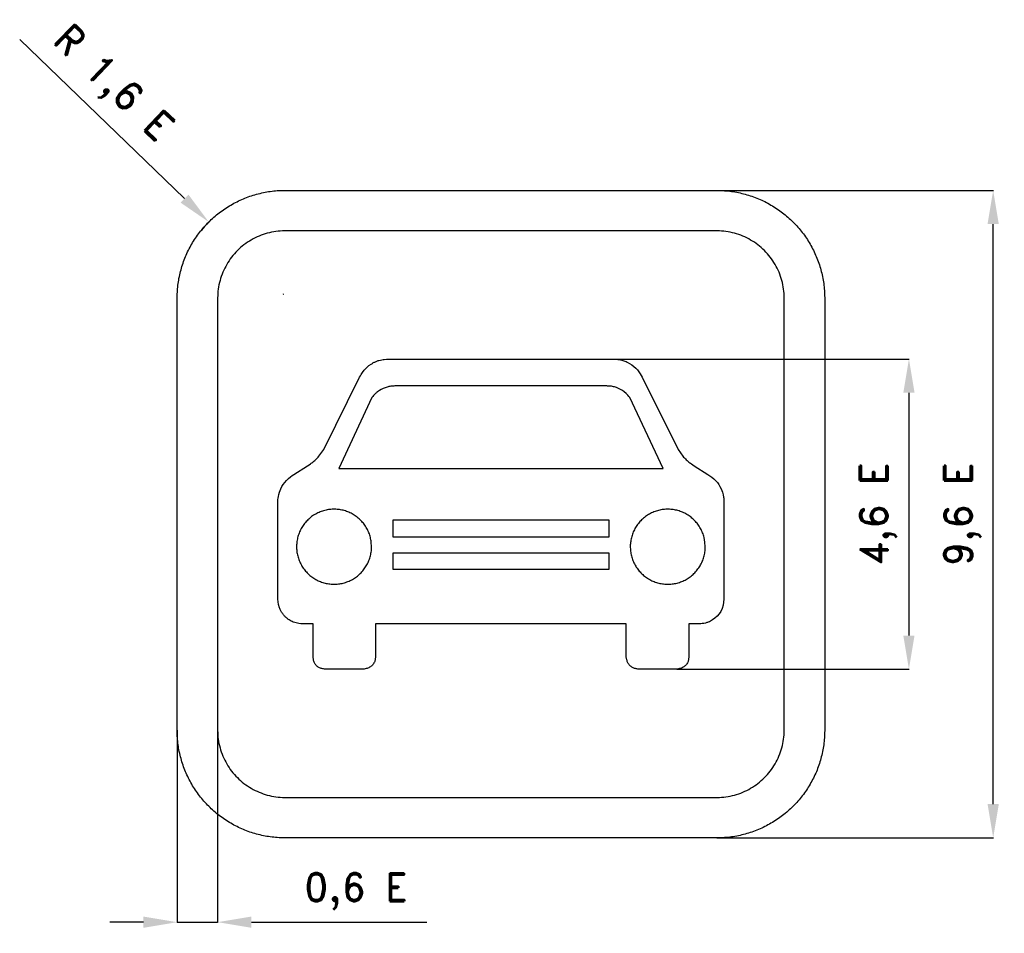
# Model space of a CAD drawing. Header units: millimetres. Extents: x 369 to 1245, y -1374 to -561.
import ezdxf

# ---------------------------------------------------------------- set-up
doc = ezdxf.new("R2010")
doc.units = ezdxf.units.MM
doc.header["$LTSCALE"] = 5
doc.layers.add('Kóty', color=2, linetype='Continuous')
doc.layers.add('Značka', color=7, linetype='Continuous')
doc.styles.get("Standard").update_dxf_attribs({"font": 'romand.shx', "height": 25})
doc.dimstyles.get("Standard").update_dxf_attribs({"dimtxt": 25, "dimasz": 30, "dimexe": 0.18, "dimexo": 0.0625, "dimgap": 12.5, "dimtad": 1, "dimdec": 0, "dimzin": 0, "dimdsep": 46, "dimtxsty": 'Standard', "dimcen": 0.09, "dimadec": 0, "dimazin": 0, "dimtfac": 1, "dimtdec": 0, "dimtofl": 0, "dimtmove": 0, "dimatfit": 3, "dimfxl": 1, "dimtolj": 1, "dimtzin": 0, "dimarcsym": 0})

# ---------------------------------------------------------------- blocks, each defined once
blk = doc.blocks.new('*D1')
at = {"layer": 'Defpoints', "color": 0, "transparency": 16777216}
for p in [(537.04, -740.86), (603.44, -804.96)]:
    blk.add_point(p, dxfattribs=at)
at = {"layer": 'Kóty', "color": 0, "lineweight": -2, "transparency": 16777216}
for p, q in [((368.82, -578.48), (515.46, -720.03)), ((603.35, -804.96), (603.53, -804.96)), ((603.44, -805.05), (603.44, -804.87))]:
    blk.add_line(p, q, dxfattribs=at)
blk.add_arc((603.44, -804.96), 92.29, 135.89889, 142.40002, dxfattribs=at)
at = {"layer": 'Kóty', "color": 0, "transparency": 16777216}
blk.add_solid([(518.93, -716.43), (511.98, -723.63), (537.04, -740.86)], dxfattribs=at)
at = {"layer": 'Kóty', "color": 0, "transparency": 16777216, "insert": (450.36, -619.14), "char_height": 25, "attachment_point": 5, "rotation": 316.01063}
blk.add_mtext('\\A1;R 1,6 E', dxfattribs=at)
blk = doc.blocks.new('*D2')
at = {"layer": 'Defpoints', "color": 0, "transparency": 16777216}
for p in [(508.92, -1192.74), (544.92, -1192.74), (544.92, -1363.74)]:
    blk.add_point(p, dxfattribs=at)
at = {"layer": 'Kóty', "color": 0, "lineweight": -2, "transparency": 16777216}
for p, q in [((508.92, -1192.81), (508.92, -1363.92)), ((544.92, -1192.81), (544.92, -1363.92)), ((478.92, -1363.74), (448.92, -1363.74)), ((574.92, -1363.74), (731.11, -1363.74))]:
    blk.add_line(p, q, dxfattribs=at)
at = {"layer": 'Kóty', "color": 0, "transparency": 16777216}
for points in [[(478.92, -1358.74), (478.92, -1368.74), (508.92, -1363.74)], [(574.92, -1358.74), (574.92, -1368.74), (544.92, -1363.74)]]:
    blk.add_solid(points, dxfattribs=at)
at = {"layer": 'Kóty', "color": 0, "transparency": 16777216, "insert": (668.02, -1336.36), "char_height": 25, "attachment_point": 5}
blk.add_mtext('\\A1;0,6 E', dxfattribs=at)
blk = doc.blocks.new('*D3')
at = {"layer": 'Defpoints', "color": 0, "transparency": 16777216}
for p in [(867.3, -862.74), (953.2, -1138.74), (1159.87, -1138.74)]:
    blk.add_point(p, dxfattribs=at)
at = {"layer": 'Kóty', "color": 0, "lineweight": -2, "transparency": 16777216}
for p, q in [((867.37, -862.74), (1160.05, -862.74)), ((1159.87, -892.74), (1159.87, -1108.74)), ((953.26, -1138.74), (1160.05, -1138.74))]:
    blk.add_line(p, q, dxfattribs=at)
at = {"layer": 'Kóty', "color": 0, "transparency": 16777216}
for points in [[(1154.87, -892.74), (1164.87, -892.74), (1159.87, -862.74)], [(1154.87, -1108.74), (1164.87, -1108.74), (1159.87, -1138.74)]]:
    blk.add_solid(points, dxfattribs=at)
at = {"layer": 'Kóty', "color": 0, "transparency": 16777216, "insert": (1132.48, -1000.74), "char_height": 25, "attachment_point": 5, "rotation": 90}
blk.add_mtext('\\A1;4,6 E', dxfattribs=at)
blk = doc.blocks.new('*D4')
at = {"layer": 'Defpoints', "color": 0, "transparency": 16777216}
for p in [(988.92, -712.74), (1234.82, -712.74), (988.92, -1288.74)]:
    blk.add_point(p, dxfattribs=at)
at = {"layer": 'Kóty', "color": 0, "lineweight": -2, "transparency": 16777216}
for p, q in [((988.98, -712.74), (1235, -712.74)), ((1234.82, -1258.74), (1234.82, -742.74)), ((988.98, -1288.74), (1235, -1288.74))]:
    blk.add_line(p, q, dxfattribs=at)
at = {"layer": 'Kóty', "color": 0, "transparency": 16777216}
for points in [[(1229.82, -742.74), (1239.82, -742.74), (1234.82, -712.74)], [(1229.82, -1258.74), (1239.82, -1258.74), (1234.82, -1288.74)]]:
    blk.add_solid(points, dxfattribs=at)
at = {"layer": 'Kóty', "color": 0, "transparency": 16777216, "insert": (1207.44, -1000.74), "char_height": 25, "attachment_point": 5, "rotation": 90}
blk.add_mtext('\\A1;9,6 E', dxfattribs=at)

msp = doc.modelspace()

# ---------------------------------------------------------------- linework, layer by layer
at = {"layer": 'Kóty'}
msp.add_lwpolyline([(508.92, -1363.74), (544.92, -1363.74)], dxfattribs=at)
at = {"layer": 'Značka', "color": 5}
for points in [[(604.92, -1288.74), (604.54, -1288.74), (604.17, -1288.74, -0.032173), (591.77, -1287.87, -0.035443), (579.59, -1285.34, -0.036272), (567.81, -1281.35, -0.034419), (556.7, -1275.75, -0.033732), (546.36, -1268.85, -0.034099), (537.04, -1260.62, -0.034208), (528.8, -1251.31, -0.034235), (521.91, -1240.96, -0.034051), (516.35, -1229.85, -0.033443), (512.32, -1218.07, -0.034119), (509.75, -1205.88, -0.036752), (508.92, -1193.49), (508.92, -1193.12), (508.92, -1192.74), (508.92, -808.74), (508.92, -808.36), (508.92, -807.99, -0.032182), (509.79, -795.59, -0.035466), (512.32, -783.41, -0.03626), (516.31, -771.63, -0.034432), (521.91, -760.52, -0.03371), (528.81, -750.18, -0.034065), (537.04, -740.86, -0.034221), (546.35, -732.62, -0.034235), (556.7, -725.73, -0.034047), (567.81, -720.17, -0.033402), (579.59, -716.14, -0.034121), (591.78, -713.57, -0.036743), (604.17, -712.74), (604.54, -712.74), (604.92, -712.74), (988.92, -712.74), (989.3, -712.74), (989.67, -712.74, -0.032173), (1002.07, -713.61, -0.035443), (1014.25, -716.14, -0.036272), (1026.03, -720.13, -0.034419), (1037.14, -725.73, -0.033732), (1047.48, -732.63, -0.034099), (1056.8, -740.86, -0.034208), (1065.04, -750.17, -0.034235), (1071.93, -760.52, -0.034051), (1077.49, -771.63, -0.033443), (1081.52, -783.41, -0.034119), (1084.09, -795.6, -0.036752), (1084.92, -807.99), (1084.92, -808.36), (1084.92, -808.74), (1084.92, -1192.74), (1084.92, -1193.12), (1084.92, -1193.49, -0.032182), (1084.05, -1205.89, -0.035466), (1081.52, -1218.07, -0.03626), (1077.53, -1229.85, -0.034432), (1071.93, -1240.96, -0.03371), (1065.03, -1251.3, -0.034065), (1056.8, -1260.62, -0.034221), (1047.49, -1268.86, -0.034235), (1037.14, -1275.75, -0.034047), (1026.03, -1281.31, -0.033402), (1014.25, -1285.34, -0.034121), (1002.06, -1287.91, -0.036743), (989.67, -1288.74), (989.3, -1288.74), (988.92, -1288.74), (604.92, -1288.74)], [(604.92, -1288.74), (604.54, -1288.74), (604.17, -1288.74, -0.032173), (591.77, -1287.87, -0.035443), (579.59, -1285.34, -0.036272), (567.81, -1281.35, -0.034419), (556.7, -1275.75, -0.033732), (546.36, -1268.85, -0.034099), (537.04, -1260.62, -0.034208), (528.8, -1251.31, -0.034235), (521.91, -1240.96, -0.034051), (516.35, -1229.85, -0.033443), (512.32, -1218.07, -0.034119), (509.75, -1205.88, -0.036752), (508.92, -1193.49), (508.92, -1193.12), (508.92, -1192.74), (508.92, -808.74), (508.92, -808.36), (508.92, -807.99, -0.032182), (509.79, -795.59, -0.035466), (512.32, -783.41, -0.03626), (516.31, -771.63, -0.034432), (521.91, -760.52, -0.03371), (528.81, -750.18, -0.034065), (537.04, -740.86, -0.034221), (546.35, -732.62, -0.034235), (556.7, -725.73, -0.034047), (567.81, -720.17, -0.033402), (579.59, -716.14, -0.034121), (591.78, -713.57, -0.036743), (604.17, -712.74), (604.54, -712.74), (604.92, -712.74), (988.92, -712.74), (989.3, -712.74), (989.67, -712.74, -0.032173), (1002.07, -713.61, -0.035443), (1014.25, -716.14, -0.036272), (1026.03, -720.13, -0.034419), (1037.14, -725.73, -0.033732), (1047.48, -732.63, -0.034099), (1056.8, -740.86, -0.034208), (1065.04, -750.17, -0.034235), (1071.93, -760.52, -0.034051), (1077.49, -771.63, -0.033443), (1081.52, -783.41, -0.034119), (1084.09, -795.6, -0.036752), (1084.92, -807.99), (1084.92, -808.36), (1084.92, -808.74), (1084.92, -1192.74), (1084.92, -1193.12), (1084.92, -1193.49, -0.032182), (1084.05, -1205.89, -0.035466), (1081.52, -1218.07, -0.03626), (1077.53, -1229.85, -0.034432), (1071.93, -1240.96, -0.03371), (1065.03, -1251.3, -0.034065), (1056.8, -1260.62, -0.034221), (1047.49, -1268.86, -0.034235), (1037.14, -1275.75, -0.034047), (1026.03, -1281.31, -0.033402), (1014.25, -1285.34, -0.034121), (1002.06, -1287.91, -0.036743), (989.67, -1288.74), (989.3, -1288.74), (988.92, -1288.74), (604.92, -1288.74)], [(604.92, -1252.74), (988.92, -1252.74), (989.16, -1252.74), (989.39, -1252.74, 0.032176), (997.14, -1252.2, 0.03546), (1004.75, -1250.61, 0.036261), (1012.12, -1248.12, 0.034411), (1019.06, -1244.62, 0.03372), (1025.52, -1240.31, 0.034086), (1031.35, -1235.17, 0.034181), (1036.5, -1229.34, 0.034228), (1040.8, -1222.88, 0.03402), (1044.28, -1215.93, 0.033371), (1046.79, -1208.57, 0.034142), (1048.4, -1200.96, 0.036779), (1048.92, -1193.21), (1048.92, -1192.98), (1048.92, -1192.74), (1048.92, -808.74), (1048.92, -808.5), (1048.92, -808.27, 0.032211), (1048.38, -800.52, 0.035398), (1046.79, -792.91, 0.036257), (1044.3, -785.54, 0.034417), (1040.8, -778.6, 0.033707), (1036.49, -772.14, 0.034076), (1031.35, -766.31, 0.034203), (1025.52, -761.16, 0.034241), (1019.06, -756.86, 0.03402), (1012.11, -753.38, 0.03342), (1004.75, -750.87, 0.034121), (997.14, -749.26, 0.03675), (989.39, -748.74), (989.16, -748.74), (988.92, -748.74), (604.92, -748.74), (604.68, -748.74), (604.45, -748.74, 0.032176), (596.7, -749.28, 0.03546), (589.09, -750.87, 0.036261), (581.72, -753.36, 0.034411), (574.78, -756.86, 0.03372), (568.32, -761.17, 0.034086), (562.49, -766.31, 0.034181), (557.34, -772.14, 0.034228), (553.04, -778.6, 0.03402), (549.56, -785.55, 0.033371), (547.05, -792.91, 0.034142), (545.44, -800.52, 0.036779), (544.92, -808.27), (544.92, -808.5), (544.92, -808.74), (544.92, -1192.74), (544.92, -1192.98), (544.92, -1193.21, 0.032211), (545.46, -1200.96, 0.035398), (547.05, -1208.57, 0.036257), (549.54, -1215.94, 0.034417), (553.04, -1222.88, 0.033707), (557.35, -1229.34, 0.034076), (562.49, -1235.17, 0.034203), (568.32, -1240.32, 0.034241), (574.78, -1244.62, 0.03402), (581.73, -1248.1, 0.03342), (589.09, -1250.61, 0.034121), (596.7, -1252.22, 0.03675), (604.45, -1252.74), (604.68, -1252.74), (604.92, -1252.74)], [(898.75, -862.74), (901.06, -863.08, -0.013031), (903.37, -863.5, -0.017253), (905.34, -863.98, -0.021839), (907.26, -864.62, -0.025118), (909.35, -865.53), (911.35, -866.62), (913.35, -867.92), (915.24, -869.37), (916.84, -870.79), (918.31, -872.34), (919.67, -874.06), (920.89, -875.88), (921.76, -877.35), (922.59, -878.83), (954.58, -943.12), (958.79, -949.29), (959.48, -950.03), (960.19, -950.76), (961, -951.58), (961.84, -952.37), (962.63, -953.07), (963.44, -953.76), (964.22, -954.39), (965.01, -955.01), (965.69, -955.51), (966.38, -956), (967.67, -956.85), (968.97, -957.67), (981, -965.45), (982.78, -966.62), (984.51, -967.85), (986.36, -969.37), (988.06, -971.04), (989.47, -972.71), (990.73, -974.49), (991.8, -976.26), (992.74, -978.09), (993.45, -979.69), (994.04, -981.33), (994.6, -983.45), (995, -985.61), (995.16, -986.6), (995.3, -987.58), (995.3, -1076.47), (994.98, -1079.12), (994.52, -1081.75), (993.68, -1084.59), (992.43, -1087.27), (990.96, -1089.53), (989.18, -1091.56), (987.31, -1093.29), (985.27, -1094.8), (983.4, -1095.93, -0.031366), (981.42, -1096.83, -0.037161), (978.77, -1097.64, -0.024658), (976.03, -1098.11), (974.77, -1098.27), (973.51, -1098.4), (964.08, -1098.4), (964.08, -1127.64), (963.85, -1129.72), (963.37, -1131.75, -0.079491), (961.93, -1134.45, -0.085263), (959.72, -1136.54, -0.082641), (956.63, -1137.97, -0.025868), (953.2, -1138.74), (919.35, -1138.74, -0.019363), (916.55, -1138.17, -0.059616), (913.92, -1137.19, -0.076912), (911.55, -1135.4, -0.081073), (909.84, -1132.98, -0.063561), (908.93, -1130.39), (908.46, -1127.64), (908.46, -1098.4), (685.38, -1098.4), (685.38, -1127.64), (685.11, -1129.69), (684.61, -1131.7, -0.079438), (683.11, -1134.46, -0.085934), (680.83, -1136.58, -0.078911), (677.82, -1137.97, -0.024879), (674.49, -1138.74), (640.64, -1138.74, -0.020578), (637.71, -1138.17, -0.063573), (634.97, -1137.13, -0.077224), (632.66, -1135.34, -0.081634), (631.02, -1132.94, -0.064527), (630.17, -1130.36), (629.76, -1127.64), (629.76, -1098.4), (620.33, -1098.4), (618.79, -1098.23), (617.26, -1098.04, -0.024106), (614.69, -1097.54, -0.036596), (612.22, -1096.75, -0.030826), (610.34, -1095.88), (608.57, -1094.8, -0.02815), (606.42, -1093.2, -0.029178), (604.47, -1091.37, -0.033994), (602.64, -1089.2, -0.039954), (601.14, -1086.8, -0.041776), (599.95, -1084.03), (599.19, -1081.1), (598.81, -1078.79), (598.55, -1076.47), (598.55, -987.58), (598.72, -986.38), (598.91, -985.18), (599.3, -983.15), (599.86, -981.16), (600.42, -979.61), (601.1, -978.09), (602.1, -976.16), (603.23, -974.31), (604.57, -972.45), (606.07, -970.72), (607.84, -969.04), (609.75, -967.54), (611.28, -966.47), (612.84, -965.45), (624.87, -957.67), (626.21, -956.83), (627.53, -955.95), (628.18, -955.49), (628.83, -955.01), (629.66, -954.36), (630.48, -953.69), (631.33, -952.97), (632.16, -952.23), (633, -951.41), (633.83, -950.58), (634.44, -949.94), (635.05, -949.29), (639.26, -943.12), (671.25, -878.83), (671.9, -877.67), (672.57, -876.51), (673.79, -874.59), (675.16, -872.78), (676.38, -871.42), (677.7, -870.16), (679.53, -868.63), (681.47, -867.25, -0.023386), (683.63, -865.96, -0.027218), (685.91, -864.89, -0.028251), (688.44, -864, -0.022771), (691.04, -863.38, -0.011586), (693.06, -863.03), (695.09, -862.74), (898.75, -862.74)], [(941.15, -960.1), (911.72, -896.98), (910.84, -895.96), (909.94, -894.96), (908.31, -893.31), (906.55, -891.82), (904.98, -890.73), (903.32, -889.78), (901.51, -888.9), (899.64, -888.16), (897.93, -887.61, 0.021087), (896.19, -887.19, 0.021329), (894.36, -886.91, 0.017982), (892.51, -886.77, 0.009523), (891.08, -886.73, 0.003147), (889.64, -886.72), (704.2, -886.72, 0.003648), (702.56, -886.73, 0.011168), (700.92, -886.79, 0.017758), (699.12, -886.95, 0.020811), (697.34, -887.26, 0.020053), (695.65, -887.68, 0.017295), (694.01, -888.23), (692.24, -888.94), (690.52, -889.78), (688.77, -890.78), (687.13, -891.94, 0.028235), (685.27, -893.55), (683.57, -895.32), (682.84, -896.15), (682.12, -896.98), (652.69, -960.1), (941.15, -960.1)], [(681.83, -1029.72), (681.48, -1025.58, 0.029264), (680.81, -1021.51, 0.038436), (679.49, -1017.36, 0.034203), (677.58, -1013.42, 0.033111), (675.21, -1009.75, 0.034319), (672.37, -1006.45, 0.03466), (669.14, -1003.52, 0.034428), (665.53, -1001.06, 0.034351), (661.65, -999.06, 0.03438), (657.53, -997.62, 0.034449), (653.27, -996.7, 0.034403), (648.92, -996.37, 0.034403), (644.56, -996.58, 0.034399), (640.27, -997.39, 0.034433), (636.12, -998.73, 0.034461), (632.19, -1000.62, 0.034446), (628.52, -1002.98, 0.034391), (625.21, -1005.83, 0.034408), (622.28, -1009.06, 0.034362), (619.82, -1012.66, 0.03442), (617.83, -1016.55, 0.034419), (616.39, -1020.66, 0.034442), (615.46, -1024.93, 0.034406), (615.14, -1029.28, 0.034401), (615.35, -1033.64, 0.034427), (616.16, -1037.93, 0.034424), (617.49, -1042.08, 0.034412), (619.39, -1046.01, 0.034423), (621.75, -1049.68, 0.03441), (624.59, -1052.99, 0.034407), (627.83, -1055.92, 0.034385), (631.43, -1058.38, 0.034408), (635.31, -1060.37, 0.034446), (639.43, -1061.81, 0.034421), (643.69, -1062.74, 0.034429), (648.05, -1063.06, 0.034426), (652.4, -1062.85, 0.034427), (656.69, -1062.04, 0.034433), (660.85, -1060.71, 0.034436), (664.78, -1058.81, 0.034426), (668.44, -1056.45, 0.034429), (671.75, -1053.61, 0.034419), (674.68, -1050.37, 0.034599), (677.14, -1046.77, 0.034345), (679.13, -1042.89, 0.033657), (680.58, -1038.77, 0.034477), (681.51, -1034.5, 0.037276), (681.83, -1030.15), (681.83, -1029.93), (681.83, -1029.72)], [(978.71, -1029.72), (978.35, -1025.58), (977.68, -1021.51, 0.03849), (976.37, -1017.36, 0.034252), (974.45, -1013.42, 0.033111), (972.08, -1009.75, 0.034319), (969.25, -1006.45, 0.03466), (966.01, -1003.52, 0.034428), (962.41, -1001.06, 0.034402), (958.53, -999.06, 0.034417), (954.41, -997.62, 0.034439), (950.15, -996.7, 0.034403), (945.79, -996.37, 0.034404), (941.44, -996.58, 0.034399), (937.15, -997.39, 0.034399), (932.99, -998.73, 0.034412), (929.06, -1000.62, 0.034478), (925.4, -1002.98, 0.034426), (922.09, -1005.83, 0.034451), (919.16, -1009.06, 0.034407), (916.7, -1012.66, 0.03442), (914.7, -1016.55, 0.034419), (913.26, -1020.66, 0.034497), (912.34, -1024.93, 0.034462), (912.01, -1029.28, 0.034457), (912.23, -1033.64, 0.034372), (913.03, -1037.93, 0.034424), (914.37, -1042.08, 0.034412), (916.26, -1046.01, 0.034469), (918.62, -1049.68, 0.034369), (921.47, -1052.99, 0.034407), (924.7, -1055.92, 0.034385), (928.31, -1058.38, 0.034432), (932.19, -1060.37, 0.034466), (936.31, -1061.81, 0.034398), (940.57, -1062.74, 0.034431), (944.92, -1063.06, 0.034431), (949.28, -1062.85, 0.034427), (953.57, -1062.04, 0.034415), (957.72, -1060.71, 0.034413), (961.65, -1058.81, 0.034426), (965.32, -1056.45, 0.034429), (968.63, -1053.61, 0.034419), (971.56, -1050.37, 0.034599), (974.02, -1046.77, 0.034444), (976.01, -1042.89, 0.033763), (977.45, -1038.77, 0.034477), (978.39, -1034.5, 0.037276), (978.7, -1030.15), (978.71, -1029.93), (978.71, -1029.72)]]:
    msp.add_lwpolyline(points, format="xyb", dxfattribs=at)
for points in [[(893.16, -1020.92), (893.16, -1006.01), (700.68, -1006.01), (700.68, -1020.92), (893.16, -1020.92)], [(893.16, -1049.57), (893.16, -1035.54), (700.68, -1035.54), (700.68, -1049.57), (893.16, -1049.57)]]:
    msp.add_lwpolyline(points, dxfattribs=at)

# ---------------------------------------------------------------- dimensions: what is measured, and where the dimension line sits
at = {"layer": 'Kóty'}
dim = msp.add_radius_dim(center=(603.44, -804.96), mpoint=(537.04, -740.86), text='R 1,6 E', dimstyle='Standard', dxfattribs=at)
dim.commit()
dim.dimension.update_dxf_attribs({"geometry": '*D1', "text_midpoint": (450.36, -619.14)})
for base, p1, p2, text, picture, middle in [((1234.82, -712.74), (988.92, -1288.74), (988.92, -712.74), '9,6 E', '*D4', (1207.44, -1000.74)), ((1159.87, -1138.74), (867.3, -862.74), (953.2, -1138.74), '4,6 E', '*D3', (1132.48, -1000.74))]:
    dim = msp.add_linear_dim(base=base, p1=p1, p2=p2, angle=90, text=text, dimstyle='Standard', dxfattribs=at)
    dim.commit()
    dim.dimension.update_dxf_attribs({"geometry": picture, "text_midpoint": middle})
dim = msp.add_linear_dim(base=(544.92, -1363.74), p1=(508.92, -1192.74), p2=(544.92, -1192.74), text='0,6 E', dimstyle='Standard', dxfattribs=at)
dim.commit()
dim.dimension.update_dxf_attribs({"geometry": '*D2', "text_midpoint": (668.02, -1336.36)})

doc.saveas('drawing.dxf')
